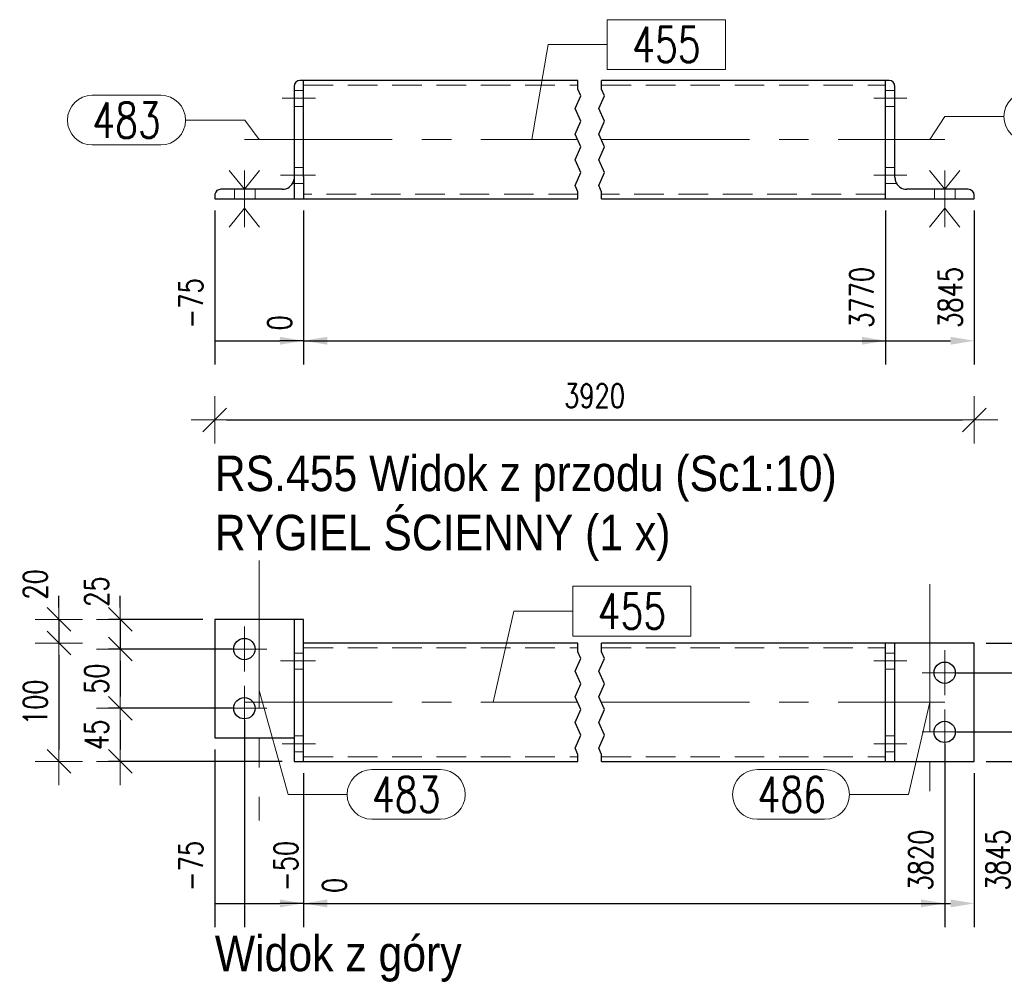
# Model space of a CAD drawing. Header units: millimetres. Extents: x -876 to 136, y 14938 to 15607.
# Tile 27 of 46: x -74 to 10, y 15124 to 15205. Entities that reach past the tile are written whole.
import ezdxf

# ---------------------------------------------------------------- set-up
doc = ezdxf.new("R2010")
doc.units = ezdxf.units.MM
doc.header["$LTSCALE"] = 10
doc.linetypes.add('HIDDEN', pattern=[0.375, 0.25, -0.125])
doc.linetypes.add('MITTE', pattern=[2, 1.25, -0.25, 0.25, -0.25])
doc.layers.get('Defpoints').update_dxf_attribs({"color": 1})
for name, color, linetype, lineweight in [('PS_Bolt', 4, 'Continuous', 13), ('PS_DIM', 4, 'Continuous', 13), ('PS_Hidden', 2, 'HIDDEN', 9), ('PS_Mid', 5, 'MITTE', 15), ('PS_Pos', 1, 'Continuous', 15), ('PS_Shape', 161, 'Continuous', 30), ('PS_SOLID', 7, 'Continuous', 30), ('PS_TEXT', 3, 'Continuous', 18)]:
    doc.layers.add(name, color=color, linetype=linetype, lineweight=lineweight)
doc.styles.add('gil', font='txt', dxfattribs={"width": 0.9})
doc.styles.add('simplex', font='simplex.shx', dxfattribs={"width": 0.75})
doc.dimstyles.new('1_10_GŁ_DS1-LS10', dxfattribs={"dimtxt": 2, "dimasz": 2, "dimexe": 2, "dimexo": 1, "dimgap": 1, "dimtad": 1, "dimjust": 4, "dimdec": 0, "dimlfac": 10, "dimtxsty": 'simplex', "dimblk1": 'NONE', "dimsah": 1, "dimcen": 2, "dimclrd": 256, "dimclre": 256, "dimclrt": 3, "dimadec": 1, "dimazin": 0, "dimtfac": 1, "dimtdec": 0, "dimtmove": 2, "dimatfit": 3, "dimfxl": 1, "dimarcsym": 0})
doc.dimstyles.new('1_10_PRZ', dxfattribs={"dimtxt": 2, "dimasz": 1, "dimexe": 2, "dimexo": 5, "dimgap": 1, "dimtad": 1, "dimdec": 0, "dimlfac": 10, "dimtxsty": 'simplex', "dimblk": 'dimznak', "dimcen": 2, "dimse1": 1, "dimse2": 1, "dimclrt": 3, "dimadec": 1, "dimazin": 0, "dimtfac": 1, "dimtdec": 0, "dimtix": 1, "dimtmove": 2, "dimatfit": 3, "dimldrblk": 'dim-grot', "dimfxl": 1, "dimarcsym": 0})
doc.dimstyles.new('1_10_PRZ_DS1-LS10', dxfattribs={"dimtxt": 2, "dimasz": 1, "dimexe": 2, "dimexo": 5, "dimgap": 1, "dimtad": 1, "dimdec": 0, "dimlfac": 10, "dimtxsty": 'simplex', "dimblk": 'dimznak', "dimcen": 2, "dimse1": 1, "dimse2": 1, "dimclrt": 3, "dimadec": 1, "dimazin": 0, "dimtfac": 1, "dimtdec": 0, "dimtix": 1, "dimtmove": 2, "dimatfit": 3, "dimldrblk": 'dim-grot', "dimfxl": 1, "dimarcsym": 0})
doc.dimstyles.new('1_10_SC', dxfattribs={"dimtxt": 2, "dimasz": 1, "dimexe": 1, "dimexo": 1, "dimgap": 1, "dimtad": 1, "dimdec": 0, "dimlfac": 10, "dimtxsty": 'simplex', "dimblk": 'dimznak', "dimcen": 2, "dimclrd": 256, "dimclre": 256, "dimclrt": 3, "dimadec": 1, "dimazin": 0, "dimtfac": 1, "dimtdec": 0, "dimtix": 1, "dimtmove": 2, "dimatfit": 3, "dimldrblk": 'dim-grot', "dimfxl": 1, "dimarcsym": 0})

# ---------------------------------------------------------------- blocks, each defined once
blk = doc.blocks.new('*D376')
at = {"layer": 'Defpoints', "color": 0, "transparency": 16777216}
for p in [(-57.023, 15189.987), (-49.523, 15189.987), (-49.523, 15177.987)]:
    blk.add_point(p, dxfattribs=at)
at = {"layer": 'PS_DIM', "lineweight": -2, "transparency": 16777216}
for p, q in [((-57.023, 15188.987), (-57.023, 15175.987)), ((-49.523, 15188.987), (-49.523, 15175.987)), ((-57.023, 15177.987), (-51.523, 15177.987))]:
    blk.add_line(p, q, dxfattribs=at)
at = {"layer": 'PS_DIM', "transparency": 16777216}
blk.add_solid([(-51.523, 15178.32), (-51.523, 15177.653), (-49.523, 15177.987)], dxfattribs=at)
at = {"layer": 'PS_DIM', "color": 3, "transparency": 16777216, "insert": (-59.043, 15181.149), "char_height": 2, "attachment_point": 5, "rotation": 90, "style": 'simplex'}
blk.add_mtext('-75', dxfattribs=at)
blk = doc.blocks.new('_None')
blk = doc.blocks.new('*D377')
at = {"layer": 'Defpoints', "color": 0, "transparency": 16777216}
for p in [(-49.523, 15189.987), (-49.523, 15189.987), (-49.523, 15177.987)]:
    blk.add_point(p, dxfattribs=at)
at = {"layer": 'PS_DIM', "lineweight": -2, "transparency": 16777216}
for p, q in [((-49.523, 15188.987), (-49.523, 15175.987)), ((-49.523, 15188.987), (-49.523, 15175.987)), ((-49.523, 15177.987), (-51.523, 15177.987)), ((-47.523, 15177.987), (-45.523, 15177.987))]:
    blk.add_line(p, q, dxfattribs=at)
at = {"layer": 'PS_DIM', "transparency": 16777216}
blk.add_solid([(-47.523, 15178.32), (-47.523, 15177.653), (-49.523, 15177.987)], dxfattribs=at)
at = {"layer": 'PS_DIM', "color": 3, "transparency": 16777216, "insert": (-51.543, 15179.507), "char_height": 2, "attachment_point": 5, "rotation": 90, "style": 'simplex'}
blk.add_mtext('0', dxfattribs=at)
blk = doc.blocks.new('*D378')
at = {"layer": 'Defpoints', "color": 0, "transparency": 16777216}
for p in [(-49.523, 15189.987), (-0.323, 15189.987), (-0.323, 15177.987)]:
    blk.add_point(p, dxfattribs=at)
at = {"layer": 'PS_DIM', "lineweight": -2, "transparency": 16777216}
for p, q in [((-49.523, 15188.987), (-49.523, 15175.987)), ((-0.323, 15188.987), (-0.323, 15175.987)), ((-49.523, 15177.987), (-2.323, 15177.987))]:
    blk.add_line(p, q, dxfattribs=at)
at = {"layer": 'PS_DIM', "transparency": 16777216}
blk.add_solid([(-2.323, 15178.32), (-2.323, 15177.653), (-0.323, 15177.987)], dxfattribs=at)
at = {"layer": 'PS_DIM', "color": 3, "transparency": 16777216, "insert": (-2.343, 15181.649), "char_height": 2, "attachment_point": 5, "rotation": 90, "style": 'simplex'}
blk.add_mtext('3770', dxfattribs=at)
blk = doc.blocks.new('*D379')
at = {"layer": 'Defpoints', "color": 0, "transparency": 16777216}
for p in [(-49.523, 15189.987), (7.177, 15189.987), (7.177, 15177.987)]:
    blk.add_point(p, dxfattribs=at)
at = {"layer": 'PS_DIM', "lineweight": -2, "transparency": 16777216}
for p, q in [((-49.523, 15188.987), (-49.523, 15175.987)), ((7.177, 15188.987), (7.177, 15175.987)), ((-49.523, 15177.987), (5.177, 15177.987))]:
    blk.add_line(p, q, dxfattribs=at)
at = {"layer": 'PS_DIM', "transparency": 16777216}
blk.add_solid([(5.177, 15178.32), (5.177, 15177.653), (7.177, 15177.987)], dxfattribs=at)
at = {"layer": 'PS_DIM', "color": 3, "transparency": 16777216, "insert": (5.157, 15181.649), "char_height": 2, "attachment_point": 5, "rotation": 90, "style": 'simplex'}
blk.add_mtext('3845', dxfattribs=at)
blk = doc.blocks.new('*D380')
at = {"layer": 'Defpoints', "color": 0, "transparency": 16777216}
for p in [(-57.023, 15144.425), (-49.523, 15142.425), (-49.523, 15130.425)]:
    blk.add_point(p, dxfattribs=at)
at = {"layer": 'PS_DIM', "lineweight": -2, "transparency": 16777216}
for p, q in [((-57.023, 15143.425), (-57.023, 15128.425)), ((-49.523, 15141.425), (-49.523, 15128.425)), ((-57.023, 15130.425), (-51.523, 15130.425))]:
    blk.add_line(p, q, dxfattribs=at)
at = {"layer": 'PS_DIM', "transparency": 16777216}
blk.add_solid([(-51.523, 15130.759), (-51.523, 15130.092), (-49.523, 15130.425)], dxfattribs=at)
at = {"layer": 'PS_DIM', "color": 3, "transparency": 16777216, "insert": (-59.043, 15133.588), "char_height": 2, "attachment_point": 5, "rotation": 90, "style": 'simplex'}
blk.add_mtext('-75', dxfattribs=at)
blk = doc.blocks.new('*D381')
at = {"layer": 'Defpoints', "color": 0, "transparency": 16777216}
for p in [(-54.523, 15146.925), (-49.523, 15142.425), (-49.523, 15130.425)]:
    blk.add_point(p, dxfattribs=at)
at = {"layer": 'PS_DIM', "lineweight": -2, "transparency": 16777216}
for p, q in [((-54.523, 15145.925), (-54.523, 15128.425)), ((-49.523, 15141.425), (-49.523, 15128.425)), ((-54.523, 15130.425), (-51.523, 15130.425))]:
    blk.add_line(p, q, dxfattribs=at)
at = {"layer": 'PS_DIM', "transparency": 16777216}
blk.add_solid([(-51.523, 15130.759), (-51.523, 15130.092), (-49.523, 15130.425)], dxfattribs=at)
at = {"layer": 'PS_DIM', "color": 3, "transparency": 16777216, "insert": (-51.015, 15133.588), "char_height": 2, "attachment_point": 5, "rotation": 90, "style": 'simplex'}
blk.add_mtext('-50', dxfattribs=at)
blk = doc.blocks.new('*D382')
at = {"layer": 'Defpoints', "color": 0, "transparency": 16777216}
for p in [(-49.523, 15142.425), (-49.523, 15142.425), (-49.523, 15130.425)]:
    blk.add_point(p, dxfattribs=at)
at = {"layer": 'PS_DIM', "lineweight": -2, "transparency": 16777216}
for p, q in [((-49.523, 15141.425), (-49.523, 15128.425)), ((-49.523, 15141.425), (-49.523, 15128.425)), ((-49.523, 15130.425), (-51.523, 15130.425)), ((-47.523, 15130.425), (-45.523, 15130.425))]:
    blk.add_line(p, q, dxfattribs=at)
at = {"layer": 'PS_DIM', "transparency": 16777216}
blk.add_solid([(-47.523, 15130.759), (-47.523, 15130.092), (-49.523, 15130.425)], dxfattribs=at)
at = {"layer": 'PS_DIM', "color": 3, "transparency": 16777216, "insert": (-46.91, 15131.945), "char_height": 2, "attachment_point": 5, "rotation": 90, "style": 'simplex'}
blk.add_mtext('0', dxfattribs=at)
blk = doc.blocks.new('*D383')
at = {"layer": 'Defpoints', "color": 0, "transparency": 16777216}
for p in [(4.677, 15144.925), (-49.523, 15142.425), (4.677, 15130.425)]:
    blk.add_point(p, dxfattribs=at)
at = {"layer": 'PS_DIM', "lineweight": -2, "transparency": 16777216}
for p, q in [((4.677, 15143.925), (4.677, 15128.425)), ((-49.523, 15141.425), (-49.523, 15128.425)), ((-49.523, 15130.425), (2.677, 15130.425))]:
    blk.add_line(p, q, dxfattribs=at)
at = {"layer": 'PS_DIM', "transparency": 16777216}
blk.add_solid([(2.677, 15130.759), (2.677, 15130.092), (4.677, 15130.425)], dxfattribs=at)
at = {"layer": 'PS_DIM', "color": 3, "transparency": 16777216, "insert": (2.657, 15134.088), "char_height": 2, "attachment_point": 5, "rotation": 90, "style": 'simplex'}
blk.add_mtext('3820', dxfattribs=at)
blk = doc.blocks.new('*D384')
at = {"layer": 'Defpoints', "color": 0, "transparency": 16777216}
for p in [(-49.523, 15142.425), (7.177, 15142.425), (7.177, 15130.425)]:
    blk.add_point(p, dxfattribs=at)
at = {"layer": 'PS_DIM', "lineweight": -2, "transparency": 16777216}
for p, q in [((-49.523, 15141.425), (-49.523, 15128.425)), ((7.177, 15141.425), (7.177, 15128.425)), ((-49.523, 15130.425), (5.177, 15130.425))]:
    blk.add_line(p, q, dxfattribs=at)
at = {"layer": 'PS_DIM', "transparency": 16777216}
blk.add_solid([(5.177, 15130.759), (5.177, 15130.092), (7.177, 15130.425)], dxfattribs=at)
at = {"layer": 'PS_DIM', "color": 3, "transparency": 16777216, "insert": (9.197, 15134.088), "char_height": 2, "attachment_point": 5, "rotation": 90, "style": 'simplex'}
blk.add_mtext('3845', dxfattribs=at)
blk = doc.blocks.new('dimznak')
at = {"color": 0}
for points in [[(0, 2), (0, -2)], [(-2, 0), (2, 0)]]:
    blk.add_lwpolyline(points, dxfattribs=at)
at = {"color": 2}
blk.add_lwpolyline([(1, 1), (-1, -1)], dxfattribs=at)
blk = doc.blocks.new('*D385')
at = {"layer": 'Defpoints', "color": 0, "transparency": 16777216}
for p in [(-57.023, 15154.425), (-65.023, 15151.925), (-54.523, 15151.925)]:
    blk.add_point(p, dxfattribs=at)
at = {"layer": 'PS_DIM', "lineweight": -2, "transparency": 16777216}
for p, q in [((-65.023, 15155.425), (-65.023, 15156.425)), ((-58.023, 15154.425), (-66.023, 15154.425)), ((-65.023, 15154.425), (-65.023, 15151.925)), ((-55.523, 15151.925), (-66.023, 15151.925)), ((-65.023, 15150.925), (-65.023, 15149.925))]:
    blk.add_line(p, q, dxfattribs=at)
for p, rotation in [((-65.023, 15154.425), 270), ((-65.023, 15151.925), 90)]:
    blk.add_blockref('dimznak', p, dxfattribs=dict(at, rotation=rotation))
at = {"layer": 'PS_DIM', "color": 3, "transparency": 16777216, "insert": (-67.023, 15156.783), "char_height": 2, "attachment_point": 5, "rotation": 90, "style": 'simplex'}
blk.add_mtext('25', dxfattribs=at)
blk = doc.blocks.new('dim-grot')
blk.add_hatch(color=256).paths.add_polyline_path([(0, 0), (-2, 0.5), (-2, -0.5)])
blk.add_lwpolyline([(0, 0), (-2, 0.5), (-2, -0.5), (0, 0)])
blk = doc.blocks.new('*D386')
at = {"layer": 'Defpoints', "color": 0, "transparency": 16777216}
for p in [(-54.523, 15151.925), (-65.023, 15146.925), (-54.523, 15146.925)]:
    blk.add_point(p, dxfattribs=at)
at = {"layer": 'PS_DIM', "lineweight": -2, "transparency": 16777216}
for p, q in [((-55.523, 15151.925), (-66.023, 15151.925)), ((-65.023, 15150.925), (-65.023, 15147.925)), ((-55.523, 15146.925), (-66.023, 15146.925))]:
    blk.add_line(p, q, dxfattribs=at)
for p, rotation in [((-65.023, 15151.925), 90), ((-65.023, 15146.925), 270)]:
    blk.add_blockref('dimznak', p, dxfattribs=dict(at, rotation=rotation))
at = {"layer": 'PS_DIM', "color": 3, "transparency": 16777216, "insert": (-67.023, 15149.425), "char_height": 2, "attachment_point": 5, "rotation": 90, "style": 'simplex'}
blk.add_mtext('50', dxfattribs=at)
blk = doc.blocks.new('*D387')
at = {"layer": 'Defpoints', "color": 0, "transparency": 16777216}
for p in [(-54.523, 15146.925), (-65.023, 15142.425), (-50.323, 15142.425)]:
    blk.add_point(p, dxfattribs=at)
at = {"layer": 'PS_DIM', "lineweight": -2, "transparency": 16777216}
for p, q in [((-55.523, 15146.925), (-66.023, 15146.925)), ((-65.023, 15145.925), (-65.023, 15143.425)), ((-51.323, 15142.425), (-66.023, 15142.425))]:
    blk.add_line(p, q, dxfattribs=at)
for p, rotation in [((-65.023, 15146.925), 90), ((-65.023, 15142.425), 270)]:
    blk.add_blockref('dimznak', p, dxfattribs=dict(at, rotation=rotation))
at = {"layer": 'PS_DIM', "color": 3, "transparency": 16777216, "insert": (-67.023, 15144.675), "char_height": 2, "attachment_point": 5, "rotation": 90, "style": 'simplex'}
blk.add_mtext('45', dxfattribs=at)
blk = doc.blocks.new('*D388')
at = {"layer": 'Defpoints', "color": 0, "transparency": 16777216}
for p in [(-49.523, 15154.425), (-70.206, 15152.425), (-49.523, 15152.425)]:
    blk.add_point(p, dxfattribs=at)
at = {"layer": 'PS_DIM', "color": 0, "lineweight": -2, "transparency": 16777216}
for p, q in [((-70.206, 15155.425), (-70.206, 15156.425)), ((-70.206, 15154.425), (-70.206, 15152.425)), ((-70.206, 15151.425), (-70.206, 15150.425))]:
    blk.add_line(p, q, dxfattribs=at)
for p, rotation in [((-70.206, 15154.425), 270), ((-70.206, 15152.425), 90)]:
    blk.add_blockref('dimznak', p, dxfattribs=dict(at, rotation=rotation))
at = {"layer": 'PS_DIM', "color": 3, "transparency": 16777216, "insert": (-72.206, 15157.396), "char_height": 2, "attachment_point": 5, "rotation": 90, "style": 'simplex'}
blk.add_mtext('20', dxfattribs=at)
blk = doc.blocks.new('*D389')
at = {"layer": 'Defpoints', "color": 0, "transparency": 16777216}
for p in [(-49.523, 15152.425), (-70.206, 15142.425), (-50.323, 15142.425)]:
    blk.add_point(p, dxfattribs=at)
at = {"layer": 'PS_DIM', "color": 0, "lineweight": -2, "transparency": 16777216}
blk.add_line((-70.206, 15151.425), (-70.206, 15143.425), dxfattribs=at)
for p, rotation in [((-70.206, 15152.425), 90), ((-70.206, 15142.425), 270)]:
    blk.add_blockref('dimznak', p, dxfattribs=dict(at, rotation=rotation))
at = {"layer": 'PS_DIM', "color": 3, "transparency": 16777216, "insert": (-72.206, 15147.425), "char_height": 2, "attachment_point": 5, "rotation": 90, "style": 'simplex'}
blk.add_mtext('100', dxfattribs=at)
blk = doc.blocks.new('*D390')
at = {"layer": 'Defpoints', "color": 0, "transparency": 16777216}
for p in [(7.177, 15152.425), (4.677, 15149.925), (15.177, 15149.925)]:
    blk.add_point(p, dxfattribs=at)
at = {"layer": 'PS_DIM', "lineweight": -2, "transparency": 16777216}
for p, q in [((15.177, 15153.425), (15.177, 15154.425)), ((8.177, 15152.425), (16.177, 15152.425)), ((15.177, 15152.425), (15.177, 15149.925)), ((5.677, 15149.925), (16.177, 15149.925)), ((15.177, 15148.925), (15.177, 15147.925))]:
    blk.add_line(p, q, dxfattribs=at)
for p, rotation in [((15.177, 15152.425), 270), ((15.177, 15149.925), 90)]:
    blk.add_blockref('dimznak', p, dxfattribs=dict(at, rotation=rotation))
at = {"layer": 'PS_DIM', "color": 3, "transparency": 16777216, "insert": (13.177, 15155.554), "char_height": 2, "attachment_point": 5, "rotation": 90, "style": 'simplex'}
blk.add_mtext('25', dxfattribs=at)
blk = doc.blocks.new('*D391')
at = {"layer": 'Defpoints', "color": 0, "transparency": 16777216}
for p in [(4.677, 15149.925), (4.677, 15144.925), (15.177, 15144.925)]:
    blk.add_point(p, dxfattribs=at)
at = {"layer": 'PS_DIM', "lineweight": -2, "transparency": 16777216}
for p, q in [((5.677, 15149.925), (16.177, 15149.925)), ((15.177, 15148.925), (15.177, 15145.925)), ((5.677, 15144.925), (16.177, 15144.925))]:
    blk.add_line(p, q, dxfattribs=at)
for p, rotation in [((15.177, 15149.925), 90), ((15.177, 15144.925), 270)]:
    blk.add_blockref('dimznak', p, dxfattribs=dict(at, rotation=rotation))
at = {"layer": 'PS_DIM', "color": 3, "transparency": 16777216, "insert": (13.177, 15147.425), "char_height": 2, "attachment_point": 5, "rotation": 90, "style": 'simplex'}
blk.add_mtext('50', dxfattribs=at)
blk = doc.blocks.new('*D392')
at = {"layer": 'Defpoints', "color": 0, "transparency": 16777216}
for p in [(4.677, 15144.925), (7.177, 15142.425), (15.177, 15142.425)]:
    blk.add_point(p, dxfattribs=at)
at = {"layer": 'PS_DIM', "lineweight": -2, "transparency": 16777216}
for p, q in [((15.177, 15145.925), (15.177, 15146.925)), ((5.677, 15144.925), (16.177, 15144.925)), ((15.177, 15144.925), (15.177, 15142.425)), ((8.177, 15142.425), (16.177, 15142.425)), ((15.177, 15141.425), (15.177, 15140.425))]:
    blk.add_line(p, q, dxfattribs=at)
for p, rotation in [((15.177, 15144.925), 270), ((15.177, 15142.425), 90)]:
    blk.add_blockref('dimznak', p, dxfattribs=dict(at, rotation=rotation))
at = {"layer": 'PS_DIM', "color": 3, "transparency": 16777216, "insert": (13.177, 15140.388), "char_height": 2, "attachment_point": 5, "rotation": 90, "style": 'simplex'}
blk.add_mtext('25', dxfattribs=at)
blk = doc.blocks.new('*D442')
at = {"layer": 'Defpoints', "color": 0, "transparency": 16777216}
for p in [(-57.023, 15189.987), (7.177, 15189.987), (7.177, 15171.299)]:
    blk.add_point(p, dxfattribs=at)
at = {"layer": 'PS_DIM', "color": 0, "lineweight": -2, "transparency": 16777216}
blk.add_line((-56.023, 15171.299), (6.177, 15171.299), dxfattribs=at)
at = {"layer": 'PS_DIM', "color": 0, "lineweight": -2, "transparency": 16777216, "rotation": 180}
blk.add_blockref('dimznak', (-57.023, 15171.299), dxfattribs=at)
at = {"layer": 'PS_DIM', "color": 0, "lineweight": -2, "transparency": 16777216}
blk.add_blockref('dimznak', (7.177, 15171.299), dxfattribs=at)
at = {"layer": 'PS_DIM', "color": 3, "transparency": 16777216, "insert": (-24.923, 15173.339), "char_height": 2, "attachment_point": 5, "style": 'simplex'}
blk.add_mtext('3920', dxfattribs=at)
blk = doc.blocks.new('*X842')
at = {"color": 4, "linetype": 'Continuous'}
for p, q in [((3.397, 15192.387), (4.677, 15190.787)), ((4.677, 15190.787), (5.957, 15192.387)), ((4.677, 15192.387), (4.677, 15187.587)), ((3.397, 15187.587), (4.677, 15189.187)), ((4.677, 15189.187), (5.957, 15187.587))]:
    blk.add_line(p, q, dxfattribs=at)
blk = doc.blocks.new('*X843')
at = {"color": 4, "linetype": 'Continuous'}
for p, q in [((3.397, 15192.387), (4.677, 15190.787)), ((4.677, 15190.787), (5.957, 15192.387)), ((4.677, 15192.387), (4.677, 15187.587)), ((3.397, 15187.587), (4.677, 15189.187)), ((4.677, 15189.187), (5.957, 15187.587))]:
    blk.add_line(p, q, dxfattribs=at)
blk = doc.blocks.new('*X844')
at = {"color": 4, "linetype": 'Continuous'}
for p, q in [((-55.803, 15192.387), (-54.523, 15190.787)), ((-54.523, 15190.787), (-53.243, 15192.387)), ((-54.523, 15192.387), (-54.523, 15187.587)), ((-55.803, 15187.587), (-54.523, 15189.187)), ((-54.523, 15189.187), (-53.243, 15187.587))]:
    blk.add_line(p, q, dxfattribs=at)
blk = doc.blocks.new('*X845')
at = {"color": 4, "linetype": 'Continuous'}
for p, q in [((-55.803, 15192.387), (-54.523, 15190.787)), ((-54.523, 15190.787), (-53.243, 15192.387)), ((-54.523, 15192.387), (-54.523, 15187.587)), ((-55.803, 15187.587), (-54.523, 15189.187)), ((-54.523, 15189.187), (-53.243, 15187.587))]:
    blk.add_line(p, q, dxfattribs=at)
blk = doc.blocks.new('*X848')
at = {"color": 1}
for p, q in [((-26.323, 15199.244), (-26.323, 15199.987)), ((-26.094, 15198.702), (-26.323, 15199.244)), ((-24.323, 15199.244), (-24.323, 15199.987)), ((-24.094, 15198.702), (-24.323, 15199.244)), ((-26.552, 15197.618), (-26.094, 15198.702)), ((-24.552, 15197.618), (-24.094, 15198.702)), ((-26.094, 15196.535), (-26.552, 15197.618)), ((-24.094, 15196.535), (-24.552, 15197.618)), ((-26.552, 15195.451), (-26.094, 15196.535)), ((-24.552, 15195.451), (-24.094, 15196.535)), ((-26.094, 15194.367), (-26.552, 15195.451)), ((-24.094, 15194.367), (-24.552, 15195.451)), ((-26.552, 15193.284), (-26.094, 15194.367)), ((-24.552, 15193.284), (-24.094, 15194.367)), ((-26.094, 15192.2), (-26.552, 15193.284)), ((-24.094, 15192.2), (-24.552, 15193.284)), ((-26.552, 15191.117), (-26.094, 15192.2)), ((-24.552, 15191.117), (-24.094, 15192.2)), ((-26.323, 15190.575), (-26.552, 15191.117)), ((-24.323, 15190.575), (-24.552, 15191.117)), ((-26.323, 15189.987), (-26.323, 15190.575)), ((-24.323, 15189.987), (-24.323, 15190.575))]:
    blk.add_line(p, q, dxfattribs=at)
at = {"layer": 'PS_Hidden', "color": 2, "linetype": 'HIDDEN'}
for p, q in [((-49.523, 15199.587), (-26.323, 15199.587)), ((-24.323, 15199.587), (-0.323, 15199.587)), ((-49.523, 15199.144), (-50.323, 15199.144)), ((0.477, 15199.144), (-0.323, 15199.144)), ((-50.323, 15197.787), (-49.523, 15197.787)), ((-0.323, 15197.787), (0.477, 15197.787)), ((-49.523, 15192.644), (-50.323, 15192.644)), ((-0.323, 15191.287), (-0.323, 15192.644)), ((0.477, 15192.644), (-0.323, 15192.644)), ((-50.459, 15191.287), (-50.323, 15191.287)), ((-50.323, 15191.287), (-49.523, 15191.287)), ((-0.323, 15191.287), (0.577, 15191.287)), ((0.523, 15191.487), (0.539, 15191.45)), ((0.577, 15191.361), (0.577, 15191.287)), ((-57.023, 15189.987), (-57.023, 15190.287)), ((-55.369, 15190.787), (-55.369, 15189.987)), ((-53.623, 15189.987), (-53.623, 15190.787)), ((-26.323, 15190.387), (-49.523, 15190.387)), ((-0.323, 15190.387), (-24.323, 15190.387)), ((3.831, 15190.787), (3.831, 15189.987)), ((5.577, 15189.987), (5.577, 15190.787))]:
    blk.add_line(p, q, dxfattribs=at)
at = {"layer": 'PS_Hidden'}
blk.add_arc((-56.523, 15190.287), 0.5, 168.3871, 180, dxfattribs=at)
at = {"layer": 'PS_Mid', "color": 5, "linetype": 'MITTE'}
for p, q in [((-48.523, 15198.487), (-51.323, 15198.487)), ((-48.523, 15198.487), (-51.323, 15198.487)), ((1.477, 15198.487), (-1.323, 15198.487)), ((1.477, 15198.487), (-1.323, 15198.487)), ((-54.523, 15194.987), (-26.323, 15194.987)), ((-53.273, 15194.987), (-53.273, 15194.987)), ((-24.323, 15194.987), (4.677, 15194.987)), ((3.427, 15194.987), (3.427, 15194.987)), ((-54.523, 15191.787), (-54.523, 15188.987)), ((-54.523, 15191.787), (-54.523, 15188.987)), ((-48.523, 15191.987), (-51.462, 15191.987)), ((-48.523, 15191.987), (-51.323, 15191.987)), ((1.477, 15191.987), (-1.323, 15191.987)), ((1.477, 15191.987), (-1.323, 15191.987)), ((4.677, 15191.787), (4.677, 15188.987)), ((4.677, 15191.787), (4.677, 15188.987))]:
    blk.add_line(p, q, dxfattribs=at)
at = {"layer": 'PS_SOLID', "color": 7, "linetype": 'Continuous'}
for p, q in [((-50.323, 15199.487), (-50.323, 15189.987)), ((-49.523, 15199.987), (-49.823, 15199.987)), ((-26.323, 15199.987), (-49.523, 15199.987)), ((-49.523, 15198.365), (-49.523, 15199.987)), ((-0.323, 15199.987), (-24.323, 15199.987)), ((-0.023, 15199.987), (-0.323, 15199.987)), ((-0.323, 15189.987), (-0.323, 15199.987)), ((0.477, 15198.365), (0.477, 15199.487)), ((-49.523, 15191.865), (-49.523, 15198.365)), ((0.477, 15191.787), (0.477, 15198.365)), ((-50.323, 15191.787), (-50.328, 15191.685)), ((-49.523, 15191.865), (-49.523, 15189.987)), ((-50.359, 15191.537), (-50.369, 15191.487)), ((-50.328, 15191.685), (-50.359, 15191.537)), ((-50.323, 15191.537), (-50.359, 15191.537)), ((-57.023, 15190.287), (-57.023, 15189.987)), ((-51.323, 15190.787), (-56.523, 15190.787)), ((6.677, 15190.787), (1.477, 15190.787)), ((7.177, 15189.987), (7.177, 15190.287)), ((-57.023, 15189.987), (-54.367, 15189.987)), ((-54.367, 15189.987), (-50.323, 15189.987)), ((-50.323, 15189.987), (-49.523, 15189.987)), ((-49.523, 15189.987), (-26.323, 15189.987)), ((-24.323, 15189.987), (-0.323, 15189.987)), ((-0.323, 15189.987), (4.833, 15189.987)), ((4.833, 15189.987), (7.177, 15189.987))]:
    blk.add_line(p, q, dxfattribs=at)
at = {"layer": 'PS_SOLID'}
for centre, radius, start, end in [((-49.823, 15199.487), 0.5, 90, 180), ((-0.023, 15199.487), 0.5, 0, 90), ((1.477, 15191.787), 1, 180, 197.41935), ((-51.323, 15191.787), 1, 270, 342.58065), ((1.477, 15191.787), 1, 197.41935, 270), ((-56.523, 15190.287), 0.5, 168.3871, 180), ((-56.523, 15190.287), 0.5, 90, 168.3871), ((6.677, 15190.287), 0.5, 0, 90)]:
    blk.add_arc(centre, radius, start, end, dxfattribs=at)
blk = doc.blocks.new('*X849')
at = {"color": 1}
for p, q in [((-13.858, 15205.126), (-23.844, 15205.126)), ((-23.844, 15205.126), (-23.844, 15200.926)), ((-13.858, 15200.926), (-13.858, 15205.126)), ((-30.228, 15194.987), (-28.844, 15203.026)), ((-28.844, 15203.026), (-23.844, 15203.026)), ((-23.844, 15200.926), (-13.858, 15200.926))]:
    blk.add_line(p, q, dxfattribs=at)
at = {"color": 30, "style": 'simplex', "width": 0.75}
blk.add_text('455', height=3, dxfattribs=at).set_placement((-21.744, 15201.526))
blk = doc.blocks.new('*X850')
at = {"color": 1}
for p, q in [((-67.381, 15198.736), (-61.595, 15198.736)), ((-59.495, 15196.636), (-54.495, 15196.636)), ((-53.273, 15194.987), (-54.495, 15196.636)), ((-67.381, 15194.536), (-61.595, 15194.536))]:
    blk.add_line(p, q, dxfattribs=at)
for centre, start, end in [((-67.381, 15196.636), 90, 270), ((-61.595, 15196.636), 270, 90)]:
    blk.add_arc(centre, 2.1, start, end, dxfattribs=at)
at = {"color": 30, "style": 'simplex', "width": 0.75}
blk.add_text('483', height=3, dxfattribs=at).set_placement((-67.381, 15195.136))
blk = doc.blocks.new('*X851')
at = {"color": 1}
for p, q in [((11.79, 15199.036), (17.468, 15199.036)), ((3.427, 15194.987), (4.69, 15196.936)), ((4.69, 15196.936), (9.69, 15196.936)), ((11.79, 15194.836), (17.468, 15194.836))]:
    blk.add_line(p, q, dxfattribs=at)
for centre, start, end in [((11.79, 15196.936), 90, 270), ((17.468, 15196.936), 270, 90)]:
    blk.add_arc(centre, 2.1, start, end, dxfattribs=at)
at = {"color": 30, "style": 'simplex', "width": 0.75}
blk.add_text('486', height=3, dxfattribs=at).set_placement((11.79, 15195.436))
blk = doc.blocks.new('*X852')
at = {"color": 3, "style": 'gil', "width": 0.9}
for s, p in [('RS.455 Widok z przodu (Sc1:10)', (-57.023, 15165.276)), ('RYGIEL ŚCIENNY (1 x)', (-57.023, 15160.276))]:
    blk.add_text(s, height=3, dxfattribs=at).set_placement(p)
blk = doc.blocks.new('*X853')
at = {"color": 4, "linetype": 'Continuous'}
blk.add_line((4.677, 15144.925), (4.677, 15144.925), dxfattribs=at)
blk.add_line((4.677, 15144.925), (4.677, 15144.925), dxfattribs=at)
blk.add_line((4.677, 15144.925), (4.677, 15144.925), dxfattribs=at)
blk.add_line((4.677, 15144.925), (4.677, 15144.925), dxfattribs=at)
blk.add_line((4.677, 15144.925), (4.677, 15144.925), dxfattribs=at)
blk = doc.blocks.new('*X854')
at = {"color": 4, "linetype": 'Continuous'}
blk.add_line((4.677, 15149.925), (4.677, 15149.925), dxfattribs=at)
blk.add_line((4.677, 15149.925), (4.677, 15149.925), dxfattribs=at)
blk.add_line((4.677, 15149.925), (4.677, 15149.925), dxfattribs=at)
blk.add_line((4.677, 15149.925), (4.677, 15149.925), dxfattribs=at)
blk.add_line((4.677, 15149.925), (4.677, 15149.925), dxfattribs=at)
blk = doc.blocks.new('*X855')
at = {"color": 4, "linetype": 'Continuous'}
blk.add_line((-54.523, 15146.925), (-54.523, 15146.925), dxfattribs=at)
blk.add_line((-54.523, 15146.925), (-54.523, 15146.925), dxfattribs=at)
blk.add_line((-54.523, 15146.925), (-54.523, 15146.925), dxfattribs=at)
blk.add_line((-54.523, 15146.925), (-54.523, 15146.925), dxfattribs=at)
blk.add_line((-54.523, 15146.925), (-54.523, 15146.925), dxfattribs=at)
blk = doc.blocks.new('*X856')
at = {"color": 4, "linetype": 'Continuous'}
blk.add_line((-54.523, 15151.925), (-54.523, 15151.925), dxfattribs=at)
blk.add_line((-54.523, 15151.925), (-54.523, 15151.925), dxfattribs=at)
blk.add_line((-54.523, 15151.925), (-54.523, 15151.925), dxfattribs=at)
blk.add_line((-54.523, 15151.925), (-54.523, 15151.925), dxfattribs=at)
blk.add_line((-54.523, 15151.925), (-54.523, 15151.925), dxfattribs=at)
blk = doc.blocks.new('*X859')
at = {"color": 1}
for p, q in [((-26.323, 15151.682), (-26.323, 15152.425)), ((-24.323, 15151.682), (-24.323, 15152.425)), ((-26.552, 15150.057), (-26.094, 15151.141)), ((-26.094, 15151.141), (-26.323, 15151.682)), ((-24.552, 15150.057), (-24.094, 15151.141)), ((-24.094, 15151.141), (-24.323, 15151.682)), ((-26.094, 15148.973), (-26.552, 15150.057)), ((-24.094, 15148.973), (-24.552, 15150.057)), ((-26.552, 15147.89), (-26.094, 15148.973)), ((-24.552, 15147.89), (-24.094, 15148.973)), ((-26.094, 15146.806), (-26.552, 15147.89)), ((-24.094, 15146.806), (-24.552, 15147.89)), ((-26.552, 15145.723), (-26.094, 15146.806)), ((-24.552, 15145.723), (-24.094, 15146.806)), ((-26.094, 15144.639), (-26.552, 15145.723)), ((-24.094, 15144.639), (-24.552, 15145.723)), ((-26.552, 15143.555), (-26.094, 15144.639)), ((-24.552, 15143.555), (-24.094, 15144.639)), ((-26.323, 15143.014), (-26.552, 15143.555)), ((-24.323, 15143.014), (-24.552, 15143.555)), ((-26.323, 15142.425), (-26.323, 15143.014)), ((-24.323, 15142.425), (-24.323, 15143.014))]:
    blk.add_line(p, q, dxfattribs=at)
at = {"layer": 'PS_Hidden', "color": 2, "linetype": 'HIDDEN'}
for p, q in [((-49.523, 15152.025), (-26.323, 15152.025)), ((-24.323, 15152.025), (-0.323, 15152.025)), ((-0.323, 15151.583), (-0.323, 15152.025)), ((-49.523, 15151.583), (-50.323, 15151.583)), ((-0.323, 15151.275), (-0.323, 15151.583)), ((-0.323, 15151.275), (-0.323, 15151.583)), ((0.477, 15151.583), (-0.323, 15151.583)), ((-0.323, 15150.804), (-0.323, 15151.275)), ((-0.323, 15151.275), (-0.323, 15150.804)), ((-50.323, 15150.225), (-49.523, 15150.225)), ((-0.323, 15150.389), (-0.323, 15150.804)), ((-0.323, 15150.312), (-0.323, 15150.389)), ((-0.323, 15150.225), (-0.323, 15150.312)), ((0.477, 15150.225), (-0.323, 15150.225)), ((-0.323, 15144.583), (-0.323, 15150.225)), ((-49.523, 15144.583), (-50.323, 15144.583)), ((0.477, 15144.583), (-0.323, 15144.583)), ((-50.323, 15143.225), (-49.523, 15143.225)), ((-49.523, 15142.825), (-26.323, 15142.825)), ((-24.323, 15142.825), (-0.323, 15142.825)), ((-0.323, 15143.225), (0.477, 15143.225))]:
    blk.add_line(p, q, dxfattribs=at)
at = {"layer": 'PS_Mid', "color": 5, "linetype": 'MITTE'}
for p, q in [((-53.273, 15159.425), (-53.273, 15137.425)), ((3.427, 15157.425), (3.427, 15137.425)), ((-54.523, 15153.825), (-54.523, 15150.025)), ((-52.623, 15151.925), (-56.423, 15151.925)), ((4.677, 15151.825), (4.677, 15148.025)), ((-48.523, 15150.925), (-51.462, 15150.925)), ((-48.523, 15150.925), (-51.323, 15150.925)), ((1.477, 15150.925), (-1.323, 15150.925)), ((1.477, 15150.925), (-1.323, 15150.925)), ((6.577, 15149.925), (2.777, 15149.925)), ((-54.523, 15148.825), (-54.523, 15145.025)), ((-52.623, 15146.925), (-56.423, 15146.925)), ((-54.523, 15147.425), (-26.323, 15147.425)), ((-24.323, 15147.425), (4.677, 15147.425)), ((4.677, 15146.825), (4.677, 15143.025)), ((6.577, 15144.925), (2.777, 15144.925)), ((-48.523, 15143.925), (-51.323, 15143.925)), ((-48.523, 15143.925), (-51.323, 15143.925)), ((1.477, 15143.925), (-1.323, 15143.925)), ((1.477, 15143.925), (-1.323, 15143.925))]:
    blk.add_line(p, q, dxfattribs=at)
at = {"layer": 'PS_SOLID', "color": 7, "linetype": 'Continuous'}
for p, q in [((-54.679, 15154.425), (-57.023, 15154.425)), ((-57.023, 15154.425), (-57.023, 15144.425)), ((-50.323, 15154.425), (-54.679, 15154.425)), ((-49.523, 15154.425), (-50.323, 15154.425)), ((-50.323, 15154.425), (-50.323, 15142.425)), ((-49.523, 15152.425), (-49.523, 15154.425)), ((-26.323, 15152.425), (-49.523, 15152.425)), ((-49.523, 15150.804), (-49.523, 15152.425)), ((-0.323, 15152.425), (-24.323, 15152.425)), ((0.477, 15152.425), (-0.323, 15152.425)), ((-0.323, 15152.025), (-0.323, 15152.425)), ((-0.323, 15142.425), (-0.323, 15152.025)), ((4.521, 15152.425), (0.477, 15152.425)), ((0.477, 15150.804), (0.477, 15152.425)), ((7.177, 15152.425), (4.521, 15152.425)), ((7.177, 15142.425), (7.177, 15152.425)), ((-49.523, 15143.804), (-49.523, 15150.804)), ((0.477, 15143.804), (0.477, 15150.804)), ((-57.023, 15144.425), (-50.323, 15144.425)), ((-49.523, 15142.425), (-49.523, 15143.804)), ((0.477, 15142.425), (0.477, 15143.804)), ((-50.323, 15142.425), (-49.523, 15142.425)), ((-49.523, 15142.425), (-26.323, 15142.425)), ((-24.323, 15142.425), (-0.323, 15142.425)), ((-0.323, 15142.425), (0.477, 15142.425)), ((0.477, 15142.425), (7.177, 15142.425))]:
    blk.add_line(p, q, dxfattribs=at)
at = {"layer": 'PS_SOLID', "color": 7}
for centre in [(-54.523, 15151.925), (4.677, 15149.925), (-54.523, 15146.925), (4.677, 15144.925)]:
    blk.add_circle(centre, 0.9, dxfattribs=at)
blk = doc.blocks.new('*X860')
at = {"color": 1}
for p, q in [((-16.772, 15157.229), (-26.758, 15157.229)), ((-26.758, 15157.229), (-26.758, 15153.029)), ((-16.772, 15153.029), (-16.772, 15157.229)), ((-33.5, 15147.425), (-31.758, 15155.129)), ((-31.758, 15155.129), (-26.758, 15155.129)), ((-26.758, 15153.029), (-16.772, 15153.029))]:
    blk.add_line(p, q, dxfattribs=at)
at = {"color": 30, "style": 'simplex', "width": 0.75}
blk.add_text('455', height=3, dxfattribs=at).set_placement((-24.658, 15153.629))
blk = doc.blocks.new('*X861')
at = {"color": 1}
for p, q in [((-53.273, 15148.425), (-50.836, 15139.638)), ((-43.736, 15141.738), (-37.95, 15141.738)), ((-50.836, 15139.638), (-45.836, 15139.638)), ((-43.736, 15137.538), (-37.95, 15137.538))]:
    blk.add_line(p, q, dxfattribs=at)
for centre, start, end in [((-43.736, 15139.638), 90, 270), ((-37.95, 15139.638), 270, 90)]:
    blk.add_arc(centre, 2.1, start, end, dxfattribs=at)
at = {"color": 30, "style": 'simplex', "width": 0.75}
blk.add_text('483', height=3, dxfattribs=at).set_placement((-43.736, 15138.138))
blk = doc.blocks.new('*X862')
at = {"color": 1}
for p, q in [((3.427, 15147.425), (1.632, 15139.633)), ((-11.146, 15141.733), (-5.468, 15141.733)), ((-3.368, 15139.633), (1.632, 15139.633)), ((-11.146, 15137.533), (-5.468, 15137.533))]:
    blk.add_line(p, q, dxfattribs=at)
for centre, start, end in [((-11.146, 15139.633), 90, 270), ((-5.468, 15139.633), 270, 90)]:
    blk.add_arc(centre, 2.1, start, end, dxfattribs=at)
at = {"color": 30, "style": 'simplex', "width": 0.75}
blk.add_text('486', height=3, dxfattribs=at).set_placement((-11.146, 15138.133))
blk = doc.blocks.new('*X863')
at = {"color": 3, "style": 'gil', "width": 0.9}
blk.add_text('Widok z góry', height=3, dxfattribs=at).set_placement((-57.023, 15124.695))

msp = doc.modelspace()

# ---------------------------------------------------------------- block references
at = {"layer": 'PS_Bolt', "color": 4}
for name in ['*X844', '*X845', '*X842', '*X843', '*X856', '*X854', '*X855', '*X853']:
    msp.add_blockref(name, (0, 0), dxfattribs=at)
at = {"layer": 'PS_Pos'}
for name in ['*X849', '*X850', '*X851', '*X860', '*X861', '*X862']:
    msp.add_blockref(name, (0, 0), dxfattribs=at)
at = {"layer": 'PS_Shape', "color": 20}
for name in ['*X848', '*X859']:
    msp.add_blockref(name, (0, 0), dxfattribs=at)
at = {"layer": 'PS_TEXT'}
for name in ['*X852', '*X863']:
    msp.add_blockref(name, (0, 0), dxfattribs=at)

# ---------------------------------------------------------------- dimensions: what is measured, and where the dimension line sits
at = {"layer": 'PS_DIM'}
for base, p1, p2, text, picture, middle in [((-49.523, 15177.987), (-57.023, 15189.987), (-49.523, 15189.987), '-75', '*D376', (-59.043, 15181.149)), ((-0.323, 15177.987), (-49.523, 15189.987), (-0.323, 15189.987), '3770', '*D378', (-2.343, 15181.649)), ((7.177, 15177.987), (-49.523, 15189.987), (7.177, 15189.987), '3845', '*D379', (5.157, 15181.649)), ((-49.523, 15130.425), (-54.523, 15146.925), (-49.523, 15142.425), '-50', '*D381', (-51.015, 15133.588)), ((-49.523, 15130.425), (-57.023, 15144.425), (-49.523, 15142.425), '-75', '*D380', (-59.043, 15133.588)), ((4.677, 15130.425), (-49.523, 15142.425), (4.677, 15144.925), '3820', '*D383', (2.657, 15134.088)), ((-49.523, 15130.425), (-49.523, 15142.425), (-49.523, 15142.425), '0', '*D382', (-46.91, 15131.945)), ((7.177, 15130.425), (-49.523, 15142.425), (7.177, 15142.425), '3845', '*D384', (9.197, 15134.088))]:
    dim = msp.add_linear_dim(base=base, p1=p1, p2=p2, text=text, dimstyle='1_10_GŁ_DS1-LS10', dxfattribs=at)
    dim.commit()
    dim.dimension.update_dxf_attribs({"geometry": picture, "text_midpoint": middle, "dimtype": 128, "text_rotation": 90})
dim = msp.add_linear_dim(base=(7.177, 15171.299), p1=(-57.023, 15189.987), p2=(7.177, 15189.987), text='3920', dimstyle='1_10_PRZ_DS1-LS10', dxfattribs=at)
dim.commit()
dim.dimension.update_dxf_attribs({"geometry": '*D442', "text_midpoint": (-24.923, 15173.339), "dimtype": 128})
dim = msp.add_linear_dim(base=(-49.523167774, 15177.98655202), p1=(-49.523167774, 15189.98655202), p2=(-49.523167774, 15189.986551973), dimstyle='1_10_GŁ_DS1-LS10', dxfattribs=at)
dim.commit()
dim.dimension.update_dxf_attribs({"geometry": '*D377', "text_midpoint": (-51.543167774, 15179.50655202), "dimtype": 128, "text_rotation": 90})
for base, p1, p2, dimstyle, picture, middle in [((-70.206, 15152.425), (-49.523, 15154.425), (-49.523, 15152.425), '1_10_PRZ', '*D388', (-72.206, 15157.396)), ((-65.023, 15151.925), (-57.023, 15154.425), (-54.523, 15151.925), '1_10_SC', '*D385', (-67.023, 15156.783)), ((15.177, 15149.925), (7.177, 15152.425), (4.677, 15149.925), '1_10_SC', '*D390', (13.177, 15155.554)), ((15.177, 15142.425), (4.677, 15144.925), (7.177, 15142.425), '1_10_SC', '*D392', (13.177, 15140.388))]:
    dim = msp.add_linear_dim(base=base, p1=p1, p2=p2, angle=90, dimstyle=dimstyle, dxfattribs=at)
    dim.commit()
    dim.dimension.update_dxf_attribs({"geometry": picture, "text_midpoint": middle, "dimtype": 128})
for base, p1, p2, dimstyle, picture, middle in [((-70.206, 15142.425), (-49.523, 15152.425), (-50.323, 15142.425), '1_10_PRZ', '*D389', (-72.206, 15147.425)), ((-65.023, 15146.925), (-54.523, 15151.925), (-54.523, 15146.925), '1_10_SC', '*D386', (-67.023, 15149.425)), ((15.177, 15144.925), (4.677, 15149.925), (4.677, 15144.925), '1_10_SC', '*D391', (13.177, 15147.425)), ((-65.023, 15142.425), (-54.523, 15146.925), (-50.323, 15142.425), '1_10_SC', '*D387', (-67.023, 15144.675))]:
    dim = msp.add_linear_dim(base=base, p1=p1, p2=p2, angle=90, dimstyle=dimstyle, dxfattribs=at)
    dim.commit()
    dim.dimension.update_dxf_attribs({"geometry": picture, "text_midpoint": middle})

doc.saveas('drawing.dxf')
